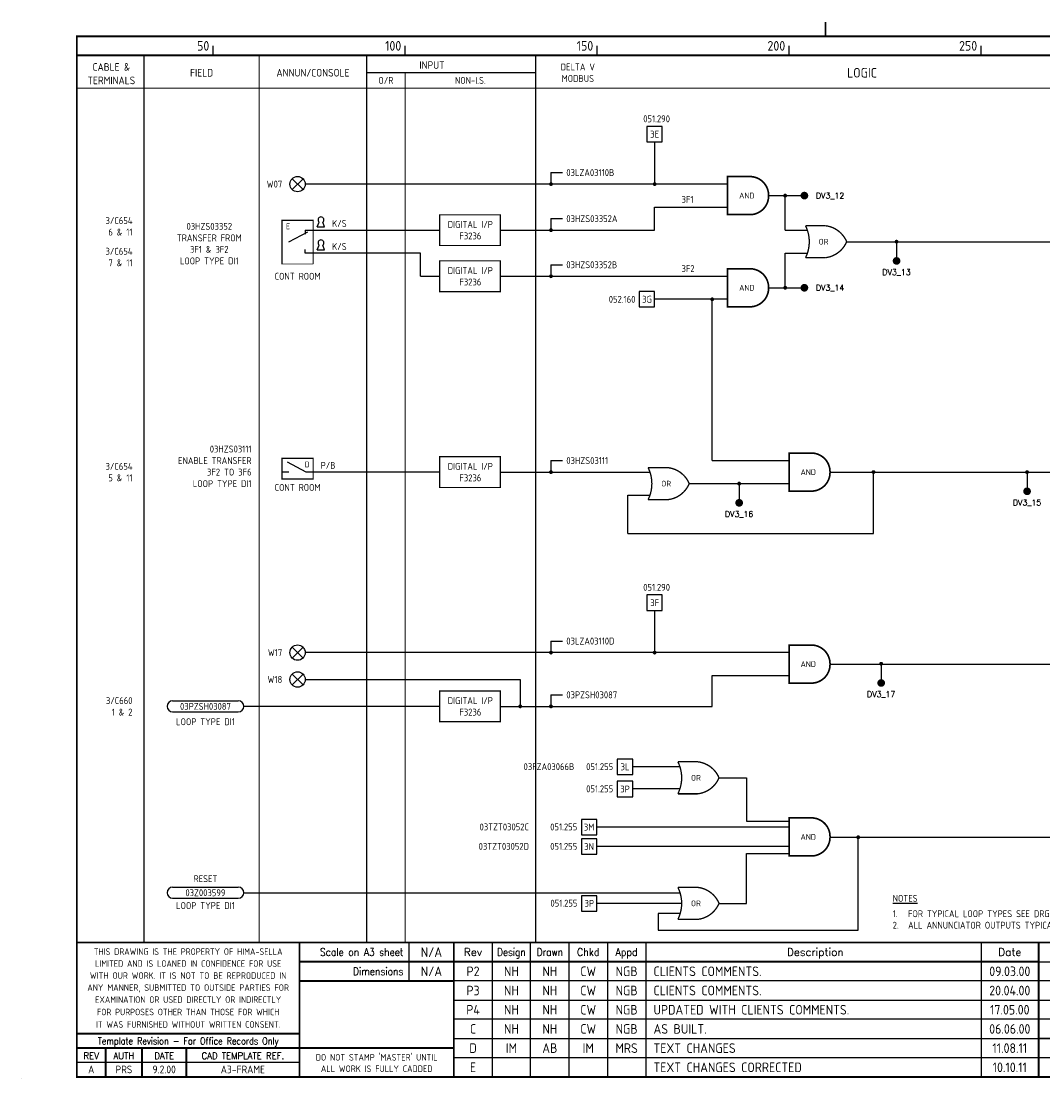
# Model space of a CAD drawing. Extents: x 0 to 408, y 0 to 275.
# Tile 1 of 2: x 0 to 266, y 0 to 275. Entities that reach past the tile are written whole.
import ezdxf
from ezdxf.enums import TextEntityAlignment as Align

# ---------------------------------------------------------------- set-up
doc = ezdxf.new("R2010")
doc.units = 0
doc.header["$LTSCALE"] = 0.25
doc.header["$MEASUREMENT"] = 0
doc.linetypes.add('HIDDEN', pattern=[0.375, 0.25, -0.125])
doc.layers.get('0').update_dxf_attribs({"color": 41, "linetype": 'CONTINUOUS'})
for name, color, linetype in [('00-DRG_FRAME', 12, 'CONTINUOUS'), ('02-TEXT', 2, 'CONTINUOUS'), ('053', 7, 'CONTINUOUS'), ('053-TEXT', 2, 'CONTINUOUS')]:
    doc.layers.add(name, color=color, linetype=linetype)
doc.styles.add('ISO', font='iso.shx')
doc.styles.add('ROMAND', font='ROMAND')
doc.styles.add('ROMANS', font='romans.shx')

# ---------------------------------------------------------------- blocks, each defined once
blk = doc.blocks.new('A3-CONTRACT')
at = {"style": 'ISO'}
for tag, height, p in [('SCALE', 2.5, (106.86, 31.75)), ('DIMS', 2.5, (106.86, 26.75)), ('CONTRACT', 5, (342, 3)), ('CAD-REF', 2.5, (282, 1.75))]:
    blk.add_attdef(tag, text='', height=height, dxfattribs=at).set_placement(p, align=Align.CENTER)
for tag, p in [('TITLE_2', (303.75, 16.75)), ('TITLE_3', (303.5, 11.75))]:
    blk.add_attdef(tag, p, '', height=2.5, dxfattribs=at)
blk = doc.blocks.new('A3-REVA')
at = {"style": 'ISO'}
for tag, p in [('DESIGNED', (292, 31.75)), ('A', (117.7, 26.75)), ('DES', (127.7, 26.75)), ('DRN', (137.7, 26.75)), ('CHKD', (147.7, 26.75)), ('APPD', (157.7, 26.75)), ('DATE', (258, 26.75)), ('DRAWN', (292, 26.75)), ('CHECKED', (292, 21.75)), ('APPD', (292, 16.75)), ('DATE', (292, 11.75))]:
    blk.add_attdef(tag, text='', height=2.5, dxfattribs=at).set_placement(p, align=Align.CENTER)
blk.add_attdef('DESCRIPTION', (164.7, 26.75), '', height=2.5, dxfattribs=at)
blk = doc.blocks.new('A3-REVB')
at = {"style": 'ISO'}
for tag, p in [('B', (117.7, 21.75)), ('DES', (127.7, 21.75)), ('DRN', (137.7, 21.75)), ('CHKD', (147.7, 21.75)), ('APPD', (157.7, 21.75)), ('DATE', (258, 21.75))]:
    blk.add_attdef(tag, text='', height=2.5, dxfattribs=at).set_placement(p, align=Align.CENTER)
blk.add_attdef('DESCRIPTION', (164.7, 21.75), '', height=2.5, dxfattribs=at)

msp = doc.modelspace()

# ---------------------------------------------------------------- linework, layer by layer
at = {"layer": '00-DRG_FRAME'}
for p, q in [((50, 266.5), (50, 269)), ((100, 266.5), (100, 269)), ((150, 266.5), (150, 269)), ((200, 266.5), (200, 269)), ((250, 266.5), (250, 269)), ((101.01, 35.5), (101.01, 25.5)), ((122.7, 35.5), (122.7, 0.5)), ((132.7, 0.5), (132.7, 35.5)), ((142.7, 0.5), (142.7, 35.5)), ((152.7, 35.5), (152.7, 0.5)), ((162.7, 35.5), (162.7, 0.5)), ((250, 35.5), (250, 0.5)), ((265, 30.5), (302, 30.5)), ((302, 25.5), (112.7, 25.5)), ((112.7, 20.5), (302, 20.5)), ((302, 15.5), (112.7, 15.5)), ((112.7, 10.5), (265, 10.5)), ((72.5, 4.25), (14.5, 4.25)), ((302, 5.5), (112.7, 5.5)), ((0, 0), (0, 0.03))]:
    msp.add_line(p, q, dxfattribs=at)
for points, const_width in [([(209.5, 271.5), (209.5, 275.18)], 0.5), ([(209.5, 271.5), (209.5, 275.18)], 0.5), ([(14.5, 266.5), (404.5, 266.5)], 0.5), ([(32, 266.5), (32, 35.5)], 0.3), ([(62, 266.5), (62, 35.5)], 0.3), ([(90, 266.5), (90, 35.5)], 0.3), ([(134, 266.5), (134, 35.5)], 0.3), ([(90, 262), (134, 262)], 0.3), ([(14.5, 258), (404.5, 258)], 0.3), ([(404.5, 35.5), (14.5, 35.5)], 0.5), ([(72.5, 0.5), (72.5, 35.5)], 0.5), ([(112.7, 0.5), (112.7, 35.5)], 0.5), ([(265, 35.5), (265, 0.5)], 0.5), ([(265, 30.5), (72.5, 30.5)], 0.5), ([(112.7, 25.5), (72.5, 25.5)], 0.5), ([(14.5, 11.75), (72.5, 11.75)], 0.5), ([(265, 10.5), (404.5, 10.5)], 0.5), ([(14.5, 8), (72.5, 8)], 0.5), ([(22, 0.5), (22, 8)], 0.5), ([(31.5, 0.5), (31.5, 8)], 0.5), ([(43, 0.5), (43, 8)], 0.5), ([(112.7, 8), (72.5, 8)], 0.5)]:
    msp.add_lwpolyline(points, dxfattribs=dict(at, const_width=const_width))
at = {"layer": '00-DRG_FRAME', "const_width": 0.5}
msp.add_lwpolyline([(14.5, 0.5), (404.5, 0.5), (404.5, 271.5), (14.5, 271.5)], close=True, dxfattribs=at)
at = {"layer": '00-DRG_FRAME', "linetype": 'HIDDEN', "ltscale": 20, "const_width": 0.3}
msp.add_lwpolyline([(100, 262), (100, 35.5)], dxfattribs=at)
at = {"layer": '053'}
for p, q in [((165, 244), (165, 233)), ((70.59, 231.58), (73.41, 234.41)), ((70.59, 234.41), (73.41, 231.58)), ((138, 236), (141, 236)), ((138, 236), (138, 233)), ((184, 233), (74, 233)), ((194.68, 230), (199, 230)), ((199, 221), (199, 230)), ((199, 230), (204, 230)), ((165, 221), (165, 227)), ((165, 227), (184, 227)), ((138, 224), (138, 221)), ((138, 224), (141, 224)), ((69.75, 218), (74.64, 220.55)), ((74, 221), (109, 221)), ((74, 221), (74, 220)), ((77.13, 221.89), (77.62, 223.07)), ((77.13, 221.89), (79.05, 221.89)), ((79.05, 221.89), (78.56, 223.07)), ((124.8, 221), (165, 221)), ((199, 221), (204.78, 221)), ((215.01, 218), (313.9, 218)), ((228.01, 218), (228.01, 213)), ((74, 215), (74, 216)), ((104, 215), (74, 215)), ((77.13, 215.89), (77.62, 217.07)), ((77.13, 215.89), (79.05, 215.89)), ((79.05, 215.89), (78.56, 217.07)), ((104, 209), (104, 215)), ((199, 215), (204.78, 215)), ((199, 206), (199, 215)), ((138, 212), (141, 212)), ((138, 212), (138, 209)), ((104, 209), (109, 209)), ((124.8, 209), (184, 209)), ((194.68, 206), (199, 206)), ((199, 206), (204, 206)), ((184, 203), (165, 203)), ((180, 161), (180, 203)), ((74.25, 158), (69.36, 160.55)), ((138, 161), (141, 161)), ((138, 161), (138, 158)), ((180, 161), (200, 161)), ((69.75, 158), (67.95, 158)), ((109, 158), (74.25, 158)), ((124.8, 158), (163.78, 158)), ((210.68, 158), (313.9, 158)), ((222, 142), (222, 158)), ((262, 158), (262, 153)), ((174.01, 155), (200, 155)), ((187.01, 155), (187.01, 150)), ((158, 142), (158, 152)), ((158, 152), (163.78, 152)), ((158, 142), (222, 142)), ((165, 122), (165, 111)), ((138, 114), (141, 114)), ((138, 114), (138, 111)), ((70.59, 112.41), (73.41, 109.58)), ((70.59, 109.58), (73.41, 112.41)), ((200, 111), (74, 111)), ((210.68, 108), (313.9, 108)), ((224, 108.09), (224, 103.09)), ((70.59, 105.41), (73.41, 102.58)), ((70.59, 102.58), (73.41, 105.41)), ((180, 105), (200, 105)), ((180, 97), (180, 105)), ((74, 104), (130, 104)), ((130, 104), (130, 97)), ((138, 100), (141, 100)), ((138, 100), (138, 97)), ((39.45, 98.44), (56.56, 98.44)), ((109, 97), (58, 97)), ((124.8, 97), (180, 97)), ((39.45, 95.56), (56.56, 95.56)), ((171.58, 81.26), (159.28, 81.26)), ((181.77, 78.39), (188.94, 78.39)), ((188.94, 78.39), (188.94, 67.11)), ((171.57, 75.48), (159.28, 75.48)), ((188.94, 67.11), (200, 67.11)), ((200, 65.56), (149.92, 65.56)), ((210.68, 62.91), (363, 62.91)), ((218.03, 38.74), (218.03, 62.91)), ((200, 60.5), (149.92, 60.5)), ((188.94, 45.7), (188.94, 58.71)), ((188.94, 58.71), (200, 58.71)), ((39.45, 49.91), (56.56, 49.91)), ((39.45, 47.03), (56.56, 47.03)), ((58, 48.47), (171.61, 48.47)), ((172.03, 45.7), (149.97, 45.7)), ((181.77, 45.7), (188.94, 45.7)), ((171.65, 43.06), (165.93, 43.06)), ((165.93, 43.06), (165.93, 38.74)), ((165.93, 38.74), (218.03, 38.74))]:
    msp.add_line(p, q, dxfattribs=at)
for points in [[(163, 244), (167, 244), (167, 248), (163, 248)], [(161, 201), (165, 201), (165, 205), (161, 205)], [(163, 122), (167, 122), (167, 126), (163, 126)], [(155.28, 79.26), (159.28, 79.26), (159.28, 83.26), (155.28, 83.26)], [(155.28, 73.48), (159.28, 73.48), (159.28, 77.48), (155.28, 77.48)], [(145.92, 63.56), (149.92, 63.56), (149.92, 67.56), (145.92, 67.56)], [(145.92, 58.5), (149.92, 58.5), (149.92, 62.5), (145.92, 62.5)], [(145.97, 43.7), (149.97, 43.7), (149.97, 47.7), (145.97, 47.7)]]:
    msp.add_lwpolyline(points, close=True, dxfattribs=at)
for points, const_width in [([(194.68, 229.91), (194.68, 230.09, 0.414214), (189.8, 234.96), (184, 234.96), (184, 225.04), (189.8, 225.04, 0.414214)], 0.438), ([(137.75, 233, 1), (138.25, 233, 1)], 0.5), ([(164.75, 233, 1), (165.25, 233, 1)], 0.5), ([(198.75, 230, 1), (199.25, 230, 1)], 0.5), ([(203.5, 230, 1), (204.5, 230, 1)], 1), ([(137.75, 221, 1), (138.25, 221, 1)], 0.5), ([(209.41, 213.82), (204.29, 213.82, 0.235802), (204.29, 222.17), (209.41, 222.17, -0.273487), (215.01, 218, -0.273487)], 0.35), ([(227.76, 218, 1), (228.26, 218, 1)], 0.5), ([(227.51, 213, 1), (228.51, 213, 1)], 1), ([(137.75, 209, 1), (138.25, 209, 1)], 0.5), ([(194.68, 205.91), (194.68, 206.09, 0.414214), (189.8, 210.96), (184, 210.96), (184, 201.04), (189.8, 201.04, 0.414214)], 0.438), ([(203.5, 206, 1), (204.5, 206, 1)], 1), ([(198.75, 206, 1), (199.25, 206, 1)], 0.5), ([(179.75, 203, 1), (180.25, 203, 1)], 0.5), ([(210.68, 157.91), (210.68, 158.09, 0.414214), (205.8, 162.96), (200, 162.96), (200, 153.04), (205.8, 153.04, 0.414214)], 0.438), ([(137.75, 158, 1), (138.25, 158, 1)], 0.5), ([(168.41, 150.82), (163.29, 150.82, 0.235802), (163.29, 159.17), (168.41, 159.17, -0.273487), (174.01, 155, -0.273487)], 0.35), ([(221.75, 158, 1), (222.25, 158, 1)], 0.5), ([(261.75, 158, 1), (262.25, 158, 1)], 0.5), ([(186.76, 155, 1), (187.26, 155, 1)], 0.5), ([(261.5, 153, 1), (262.5, 153, 1)], 1), ([(186.51, 150, 1), (187.51, 150, 1)], 1), ([(210.68, 107.91), (210.68, 108.09, 0.414214), (205.8, 112.96), (200, 112.96), (200, 103.04), (205.8, 103.04, 0.414214)], 0.438), ([(137.75, 111, 1), (138.25, 111, 1)], 0.5), ([(164.75, 111, 1), (165.25, 111, 1)], 0.5), ([(223.75, 108.09, 1), (224.25, 108.09, 1)], 0.5), ([(223.5, 103.09, 1), (224.5, 103.09, 1)], 1), ([(129.75, 97, 1), (130.25, 97, 1)], 0.5), ([(137.75, 97, 1), (138.25, 97, 1)], 0.5), ([(176.17, 74.22), (171.05, 74.22, 0.235802), (171.05, 82.57), (176.17, 82.57, -0.273487), (181.77, 78.39, -0.273487)], 0.35), ([(210.68, 62.91), (210.68, 63.09, 0.414214), (205.8, 67.96), (200, 67.96), (200, 58.04), (205.8, 58.04, 0.414214)], 0.438), ([(217.78, 62.91, 1), (218.28, 62.91, 1)], 0.5), ([(176.17, 41.52), (171.05, 41.52, 0.235802), (171.05, 49.87), (176.17, 49.87, -0.273487), (181.77, 45.7, -0.273487)], 0.35)]:
    msp.add_lwpolyline(points, format="xyb", close=True, dxfattribs=dict(at, const_width=const_width))
msp.add_lwpolyline([(76.05, 212.19, 0.32, 0.32, 0), (76.05, 223.59, 0.32, 0.32, 0), (67.95, 223.59, 0.32, 0.32, 0), (67.95, 212.19, 0.236, 0.236, 0), (76.1, 212.19, 0, 0, 0)], format="xyseb", dxfattribs=at)
for points, const_width in [([(109, 217), (124.8, 217), (124.8, 225), (109, 225)], 0.315), ([(109, 205), (124.8, 205), (124.8, 213), (109, 213)], 0.315), ([(67.95, 156.19), (76.05, 156.19), (76.05, 161.59), (67.95, 161.59)], 0.32), ([(109, 154), (124.8, 154), (124.8, 162), (109, 162)], 0.315), ([(109, 93), (124.8, 93), (124.8, 101), (109, 101)], 0.315)]:
    msp.add_lwpolyline(points, close=True, dxfattribs=dict(at, const_width=const_width))
for centre in [(72, 232.99), (72, 110.99), (72, 103.99)]:
    msp.add_circle(centre, 2, dxfattribs=at)
for centre, radius, start, end in [((78.09, 223.68), 0.768, 307.477, 232.523), ((78.09, 217.68), 0.768, 307.477, 232.523), ((39.45, 97), 1.44, 90, 270), ((56.56, 97), 1.44, 270, 90), ((39.45, 48.47), 1.44, 90, 270), ((56.56, 48.47), 1.44, 270, 90)]:
    msp.add_arc(centre, radius, start, end, dxfattribs=at)

# ---------------------------------------------------------------- block references
ref = msp.add_blockref('A3-CONTRACT', (0, 0))
ref.add_attrib('SCALE', 'N/A', dxfattribs={"height": 2.5, "style": 'ISO'}).set_placement((106.86, 31.75), align=Align.CENTER)
ref.add_attrib('DIMS', 'N/A', dxfattribs={"height": 2.5, "style": 'ISO'}).set_placement((106.86, 26.75), align=Align.CENTER)
ref.add_attrib('CAD-REF', '10265-P3-053#WJB02', dxfattribs={"height": 2.4, "style": 'ISO'}).set_placement((283.57, 1.75), align=Align.CENTER)
ref.add_attrib('TITLE_2', 'ICI SYNETIX ESD SYSTEM - No.3 AND No.7 PLANTS', (303.75, 16.75), dxfattribs={"height": 2.5, "style": 'ISO'})
ref.add_attrib('TITLE_3', 'FISHER-ROSEMOUNT - P.O. No. 99003994', (303.5, 11.75), dxfattribs={"height": 2.5, "style": 'ISO'})
ref.add_attrib('CONTRACT', 'C10265H/P3', dxfattribs={"height": 5, "style": 'ISO'}).set_placement((342, 3), align=Align.CENTER)
at = {"layer": '053-TEXT'}
ref = msp.add_blockref('A3-REVA', (0, 0), dxfattribs=at)
ref.add_attrib('DESIGNED', 'NH', dxfattribs={"layer": '0', "height": 2.5, "style": 'ISO'}).set_placement((292, 31.75), align=Align.CENTER)
ref.add_attrib('DRAWN', 'NH', dxfattribs={"layer": '0', "height": 2.5, "style": 'ISO'}).set_placement((292, 26.75), align=Align.CENTER)
ref.add_attrib('CHECKED', 'CW', dxfattribs={"layer": '0', "height": 2.5, "style": 'ISO'}).set_placement((292, 21.75), align=Align.CENTER)
ref.add_attrib('APPD', 'NGB', dxfattribs={"layer": '0', "height": 2.5, "style": 'ISO'}).set_placement((292, 16.75), align=Align.CENTER)
ref.add_attrib('A', 'P2', dxfattribs={"layer": '0', "height": 2.5, "style": 'ISO'}).set_placement((117.7, 26.75), align=Align.CENTER)
ref.add_attrib('DES', 'NH', dxfattribs={"layer": '0', "height": 2.5, "style": 'ISO'}).set_placement((127.7, 26.75), align=Align.CENTER)
ref.add_attrib('DRN', 'NH', dxfattribs={"layer": '0', "height": 2.5, "style": 'ISO'}).set_placement((137.7, 26.75), align=Align.CENTER)
ref.add_attrib('CHKD', 'CW', dxfattribs={"layer": '0', "height": 2.5, "style": 'ISO'}).set_placement((147.7, 26.75), align=Align.CENTER)
ref.add_attrib('APPD', 'NGB', dxfattribs={"layer": '0', "height": 2.5, "style": 'ISO'}).set_placement((157.7, 26.75), align=Align.CENTER)
ref.add_attrib('DESCRIPTION', 'CLIENTS COMMENTS.', (164.7, 26.75), dxfattribs={"layer": '0', "height": 2.5, "style": 'ISO'})
ref.add_attrib('DATE', '09.03.00', dxfattribs={"layer": '0', "height": 2.5, "style": 'ISO'}).set_placement((257.5, 26.75), align=Align.CENTER)
ref.add_attrib('DATE', '21.02.00', dxfattribs={"layer": '0', "height": 2.5, "style": 'ISO'}).set_placement((292, 11.75), align=Align.CENTER)
ref = msp.add_blockref('A3-REVB', (0, 0), dxfattribs=at)
ref.add_attrib('B', 'P3', dxfattribs={"layer": '0', "height": 2.5, "style": 'ISO'}).set_placement((117.7, 21.75), align=Align.CENTER)
ref.add_attrib('DES', 'NH', dxfattribs={"layer": '0', "height": 2.5, "style": 'ISO'}).set_placement((127.7, 21.75), align=Align.CENTER)
ref.add_attrib('DRN', 'NH', dxfattribs={"layer": '0', "height": 2.5, "style": 'ISO'}).set_placement((137.7, 21.75), align=Align.CENTER)
ref.add_attrib('CHKD', 'CW', dxfattribs={"layer": '0', "height": 2.5, "style": 'ISO'}).set_placement((147.7, 21.75), align=Align.CENTER)
ref.add_attrib('APPD', 'NGB', dxfattribs={"layer": '0', "height": 2.5, "style": 'ISO'}).set_placement((157.7, 21.75), align=Align.CENTER)
ref.add_attrib('DESCRIPTION', 'CLIENTS COMMENTS.', (164.7, 21.75), dxfattribs={"layer": '0', "height": 2.5, "style": 'ISO'})
ref.add_attrib('DATE', '20.04.00', dxfattribs={"layer": '0', "height": 2.5, "style": 'ISO'}).set_placement((257.5, 21.75), align=Align.CENTER)
ref = msp.add_blockref('A3-REVB', (0, -5), dxfattribs=at)
ref.add_attrib('B', 'P4', dxfattribs={"layer": '0', "height": 2.5, "style": 'ISO'}).set_placement((117.7, 16.75), align=Align.CENTER)
ref.add_attrib('DES', 'NH', dxfattribs={"layer": '0', "height": 2.5, "style": 'ISO'}).set_placement((127.7, 16.75), align=Align.CENTER)
ref.add_attrib('DRN', 'NH', dxfattribs={"layer": '0', "height": 2.5, "style": 'ISO'}).set_placement((137.7, 16.75), align=Align.CENTER)
ref.add_attrib('CHKD', 'CW', dxfattribs={"layer": '0', "height": 2.5, "style": 'ISO'}).set_placement((147.7, 16.75), align=Align.CENTER)
ref.add_attrib('APPD', 'NGB', dxfattribs={"layer": '0', "height": 2.5, "style": 'ISO'}).set_placement((157.7, 16.75), align=Align.CENTER)
ref.add_attrib('DESCRIPTION', 'UPDATED WITH CLIENTS COMMENTS.', (164.7, 16.75), dxfattribs={"layer": '0', "height": 2.5, "style": 'ISO'})
ref.add_attrib('DATE', '17.05.00', dxfattribs={"layer": '0', "height": 2.5, "style": 'ISO'}).set_placement((257.5, 16.75), align=Align.CENTER)
ref = msp.add_blockref('A3-REVB', (0, -10), dxfattribs=at)
ref.add_attrib('B', 'C', dxfattribs={"layer": '0', "height": 2.5, "style": 'ISO'}).set_placement((117.7, 11.75), align=Align.CENTER)
ref.add_attrib('DES', 'NH', dxfattribs={"layer": '0', "height": 2.5, "style": 'ISO'}).set_placement((127.7, 11.75), align=Align.CENTER)
ref.add_attrib('DRN', 'NH', dxfattribs={"layer": '0', "height": 2.5, "style": 'ISO'}).set_placement((137.7, 11.75), align=Align.CENTER)
ref.add_attrib('CHKD', 'CW', dxfattribs={"layer": '0', "height": 2.5, "style": 'ISO'}).set_placement((147.7, 11.75), align=Align.CENTER)
ref.add_attrib('APPD', 'NGB', dxfattribs={"layer": '0', "height": 2.5, "style": 'ISO'}).set_placement((157.7, 11.75), align=Align.CENTER)
ref.add_attrib('DESCRIPTION', 'AS BUILT.', (164.7, 11.75), dxfattribs={"layer": '0', "height": 2.5, "style": 'ISO'})
ref.add_attrib('DATE', '06.06.00', dxfattribs={"layer": '0', "height": 2.5, "style": 'ISO'}).set_placement((257.5, 11.75), align=Align.CENTER)
ref = msp.add_blockref('A3-REVB', (0, -15), dxfattribs=at)
ref.add_attrib('B', 'D', dxfattribs={"layer": '0', "height": 2.5, "style": 'ISO'}).set_placement((117.7, 6.75), align=Align.CENTER)
ref.add_attrib('DES', 'IM', dxfattribs={"layer": '0', "height": 2.5, "style": 'ISO'}).set_placement((127.7, 6.75), align=Align.CENTER)
ref.add_attrib('DRN', 'AB', dxfattribs={"layer": '0', "height": 2.5, "style": 'ISO'}).set_placement((137.7, 6.75), align=Align.CENTER)
ref.add_attrib('CHKD', 'IM', dxfattribs={"layer": '0', "height": 2.5, "style": 'ISO'}).set_placement((147.7, 6.75), align=Align.CENTER)
ref.add_attrib('APPD', 'MRS', dxfattribs={"layer": '0', "height": 2.5, "style": 'ISO'}).set_placement((157.7, 6.75), align=Align.CENTER)
ref.add_attrib('DESCRIPTION', 'TEXT CHANGES', (164.7, 6.75), dxfattribs={"layer": '0', "height": 2.5, "style": 'ISO'})
ref.add_attrib('DATE', '11.08.11', dxfattribs={"layer": '0', "height": 2.5, "style": 'ISO'}).set_placement((257.5, 6.75), align=Align.CENTER)
ref = msp.add_blockref('A3-REVB', (0, -20), dxfattribs=at)
ref.add_attrib('B', 'E', dxfattribs={"layer": '0', "height": 2.5, "style": 'ISO'}).set_placement((117.7, 1.75), align=Align.CENTER)
ref.add_attrib('DESCRIPTION', 'TEXT CHANGES CORRECTED', (164.7, 1.75), dxfattribs={"layer": '0', "height": 2.5, "style": 'ISO'})
ref.add_attrib('DATE', '10.10.11', dxfattribs={"layer": '0', "height": 2.5, "style": 'ISO'}).set_placement((257.5, 1.75), align=Align.CENTER)

# ---------------------------------------------------------------- texts
at = {"layer": '00-DRG_FRAME', "style": 'ISO'}
for s, p in [('50', (49, 267.75)), ('100', (99, 267.75)), ('150', (149, 267.75)), ('200', (199, 267.75)), ('250', (249, 267.75))]:
    msp.add_text(s, height=2.5, dxfattribs=at).set_placement(p, align=Align.RIGHT)
for s, height, p in [('CABLE &', 2, (23.5, 263.5)), ('INPUT', 2, (107, 264)), ('DELTA V', 1.8, (145, 263.5)), ('FIELD', 2, (47, 262)), ('ANNUN/CONSOLE', 2, (76, 262)), ('MODBUS', 1.8, (145, 260.5)), ('LOGIC', 2.5, (219, 262)), ('TERMINALS', 2, (23.5, 260)), ('O/R', 1.8, (95, 260)), ('NON-I.S.', 1.8, (117, 260))]:
    msp.add_text(s, height=height, dxfattribs=at).set_placement(p, align=Align.MIDDLE)
at = {"layer": '00-DRG_FRAME', "color": 3, "style": 'ISO'}
for s, width, p in [('THIS DRAWING IS THE PROPERTY OF HIMA-SELLA', 0.9, (43.5, 33.14)), ("DO NOT STAMP 'MASTER' UNTIL", 0.95, (92.6, 5.77))]:
    msp.add_text(s, height=1.7, dxfattribs=dict(at, width=width)).set_placement(p, align=Align.MIDDLE)
at = {"layer": '00-DRG_FRAME', "color": 4, "style": 'ROMAND', "width": 0.87}
for s, p in [('Scale on A3 sheet', (99.54, 32)), ('Dimensions', (99.54, 27.01))]:
    msp.add_text(s, height=2, dxfattribs=at).set_placement(p, align=Align.RIGHT)
at = {"layer": '00-DRG_FRAME', "color": 4, "style": 'ROMAND'}
for s, p in [('Rev', (117.7, 32)), ('Description', (206.85, 32)), ('Date', (257.5, 32))]:
    msp.add_text(s, height=2, dxfattribs=at).set_placement(p, align=Align.CENTER)
for s, width, p in [('Design', 0.85, (127.7, 32)), ('Drawn', 0.85, (137.7, 32)), ('Chkd', 0.9, (147.7, 32)), ('Appd', 0.9, (157.7, 32))]:
    msp.add_text(s, height=2, dxfattribs=dict(at, width=width)).set_placement(p, align=Align.CENTER)
at = {"layer": '00-DRG_FRAME', "color": 3, "style": 'ISO'}
for s, width, p in [('LIMITED AND IS LOANED IN CONFIDENCE FOR USE', 0.9, (43.5, 30.02)), ('WITH OUR WORK. IT IS NOT TO BE REPRODUCED IN', 0.87, (43.5, 26.89)), ('ANY MANNER, SUBMITTED TO OUTSIDE PARTIES FOR', 0.87, (43.5, 23.76)), ('EXAMINATION OR USED DIRECTLY OR INDIRECTLY', 0.9, (43.5, 20.64)), ('FOR PURPOSES OTHER THAN THOSE FOR WHICH', 0.9, (43.5, 17.41)), ('IT WAS FURNISHED WITHOUT WRITTEN CONSENT.', 0.9, (43.5, 14.16))]:
    msp.add_text(s, height=1.7, dxfattribs=dict(at, width=width)).set_placement(p, align=Align.MIDDLE_CENTER)
at = {"layer": '00-DRG_FRAME', "color": 4, "style": 'ROMAND'}
for s, width, p in [('Template Revision - For Office Records Only', 0.85, (43.5, 9.62)), ('REV', 0.9, (18.25, 6)), ('AUTH', 0.9, (26.75, 6)), ('DATE', 0.9, (37.25, 6)), ('CAD TEMPLATE REF.', 0.9, (57.75, 6))]:
    msp.add_text(s, height=1.8, dxfattribs=dict(at, width=width)).set_placement(p, align=Align.MIDDLE)
at = {"layer": '00-DRG_FRAME', "color": 41, "style": 'ISO'}
for s, p in [('A', (18.25, 1.45)), ('PRS', (26.75, 1.45)), ('9.2.00', (37.25, 1.45)), ('A3-FRAME', (57.75, 1.45))]:
    msp.add_text(s, height=2, dxfattribs=at).set_placement(p, align=Align.CENTER)
at = {"layer": '00-DRG_FRAME', "color": 3, "style": 'ISO'}
msp.add_text('ALL WORK IS FULLY CADDED', height=1.7, dxfattribs=at).set_placement((92.6, 2.64), align=Align.MIDDLE_CENTER)
at = {"layer": '02-TEXT', "style": 'ISO'}
for s, p in [('%%UNOTES', (227, 47)), ('1.', (227, 43)), ('FOR TYPICAL LOOP TYPES SEE DRGS C10265H/070 & 071', (231, 43)), ('2.', (227, 40)), ('ALL ANNUNCIATOR OUTPUTS TYPICAL LOOP TYPE DO3', (231, 40))]:
    msp.add_text(s, height=1.8, dxfattribs=at).set_placement(p, align=Align.MIDDLE_LEFT)
at = {"layer": '053-TEXT', "style": 'ISO'}
for s, p in [('051.290', (169, 250)), ('W07', (68, 233)), ('3/C654', (29, 223.5)), ('6 & 11', (29, 220.5)), ('3/C654', (29, 215.5)), ('7 & 11', (29, 212.5)), ('052.160', (160, 203)), ('03HZS03111', (60, 164)), ('3/C654', (29, 159.5)), ('ENABLE TRANSFER', (60, 161)), ('5 & 11', (29, 156.5)), ('3F2 TO 3F6', (60, 158)), ('LOOP TYPE DI1', (60, 155)), ('051.290', (169, 128)), ('W17', (68, 111)), ('W18', (68, 104)), ('3/C660', (29, 98.5)), ('1 & 2', (29, 95.5)), ('03FZA03066B', (144.07, 81.3)), ('051.255', (154.19, 81.3)), ('051.255', (154.19, 75.52)), ('03TZT03052C', (132.26, 65.6)), ('051.255', (144.83, 65.6)), ('03TZT03052D', (132.26, 60.54)), ('051.255', (144.83, 60.54)), ('051.255', (144.88, 45.74))]:
    msp.add_text(s, height=1.8, dxfattribs=at).set_placement(p, align=Align.MIDDLE_RIGHT)
at = {"layer": '053-TEXT'}
for s, height, style, p in [('3E', 1.8, 'ISO', (165, 246)), ('AND', 1.5, 'ISO', (189, 230)), ('03HZS03352', 1.8, 'ISO', (49, 222)), ('DIGITAL I/P', 1.8, 'ISO', (117, 222.5)), ('E', 1.5, 'ISO', (69.5, 222)), ('F3236', 1.8, 'ISO', (117, 219.5)), ('TRANSFER FROM', 1.8, 'ISO', (49, 219)), ('OR', 1.5, 'ISO', (209, 218)), ('3F1 & 3F2', 1.8, 'ISO', (49, 216)), ('LOOP TYPE DI1', 1.8, 'ISO', (49, 213)), ('CONT ROOM', 1.8, 'ISO', (72, 209)), ('DIGITAL I/P', 1.8, 'ISO', (117, 210.5)), ('DV3_13', 1.5, 'ROMANS', (228, 210)), ('F3236', 1.8, 'ISO', (117, 207.5)), ('AND', 1.5, 'ISO', (189, 206)), ('3G', 1.8, 'ISO', (163, 203)), ('D', 1.5, 'ISO', (74.5, 160)), ('DIGITAL I/P', 1.8, 'ISO', (117, 159.5)), ('F3236', 1.8, 'ISO', (117, 156.5)), ('AND', 1.5, 'ISO', (205, 158)), ('CONT ROOM', 1.8, 'ISO', (72, 154)), ('OR', 1.5, 'ISO', (168, 155)), ('DV3_15', 1.5, 'ROMANS', (262, 150)), ('DV3_16', 1.5, 'ROMANS', (187, 147)), ('3F', 1.8, 'ISO', (165, 124)), ('AND', 1.5, 'ISO', (205, 108)), ('DIGITAL I/P', 1.8, 'ISO', (117, 98.5)), ('DV3_17', 1.5, 'ROMANS', (224, 100.09)), ('03PZSH03087', 1.8, 'ISO', (48, 97)), ('F3236', 1.8, 'ISO', (117, 95.5)), ('LOOP TYPE DI1', 1.8, 'ISO', (48, 93)), ('3L', 1.8, 'ISO', (157.28, 81.26)), ('OR', 1.5, 'ISO', (175.76, 78.39)), ('3P', 1.8, 'ISO', (157.28, 75.48)), ('3M', 1.8, 'ISO', (147.92, 65.56)), ('AND', 1.5, 'ISO', (205, 63)), ('3N', 1.8, 'ISO', (147.92, 60.5)), ('RESET', 1.8, 'ISO', (48, 52.12)), ('03Z003599', 1.8, 'ISO', (48, 48.47)), ('3P', 1.8, 'ISO', (147.97, 45.7)), ('LOOP TYPE DI1', 1.8, 'ISO', (48, 45.12)), ('OR', 1.5, 'ISO', (175.76, 45.7))]:
    msp.add_text(s, height=height, dxfattribs=dict(at, style=style)).set_placement(p, align=Align.MIDDLE)
for s, height, style, p in [('03LZA03110B', 1.8, 'ISO', (142, 236)), ('3F1', 1.8, 'ISO', (172, 229)), ('DV3_12', 1.5, 'ROMANS', (207, 230)), ('K/S', 1.8, 'ISO', (81, 222.75)), ('03HZS03352A', 1.8, 'ISO', (142, 224)), ('K/S', 1.8, 'ISO', (81, 216.75)), ('03HZS03352B', 1.8, 'ISO', (142, 212)), ('3F2', 1.8, 'ISO', (172, 211)), ('DV3_14', 1.5, 'ROMANS', (207, 206)), ('P/B', 1.8, 'ISO', (78, 159.75)), ('03HZS03111', 1.8, 'ISO', (142, 161)), ('03LZA03110D', 1.8, 'ISO', (142, 114)), ('03PZSH03087', 1.8, 'ISO', (142, 100))]:
    msp.add_text(s, height=height, dxfattribs=dict(at, style=style)).set_placement(p, align=Align.MIDDLE_LEFT)

doc.saveas('drawing.dxf')
